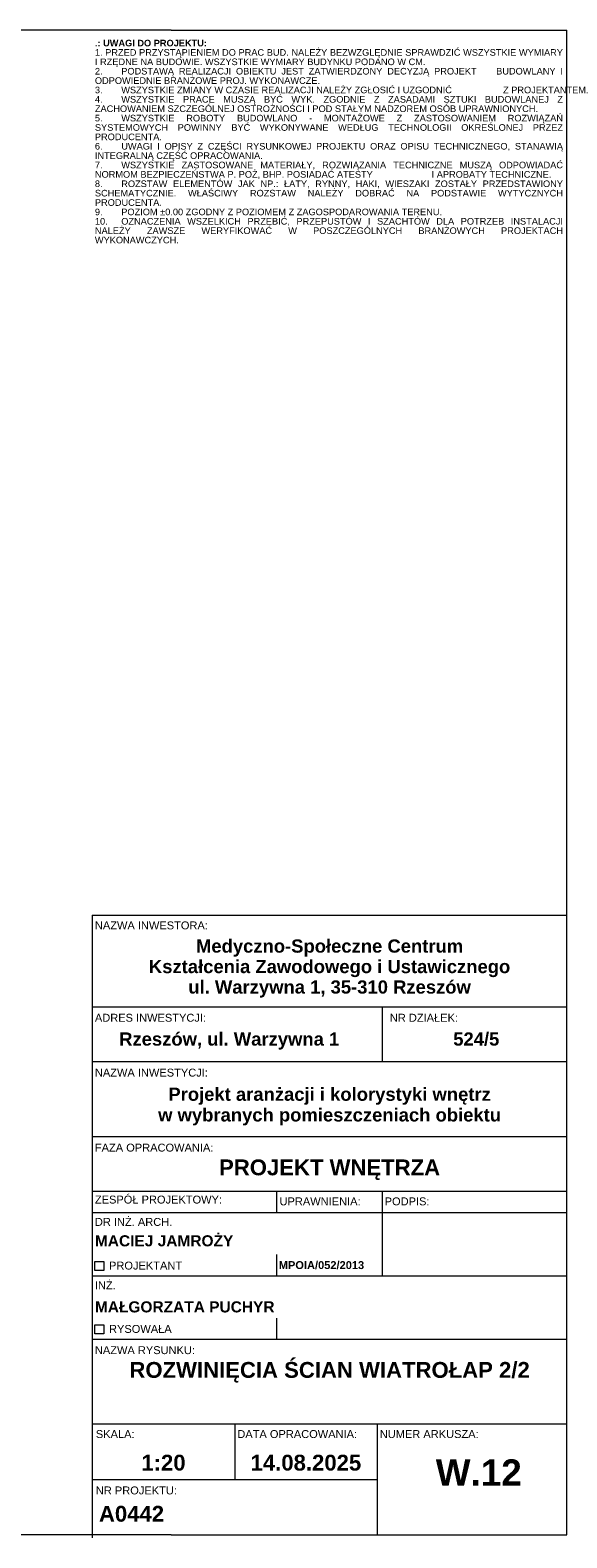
# Model space of a CAD drawing. Extents: x 180 to 5640, y 54 to 2910.
# Tile 9 of 9: x 4623 to 5640, y 54 to 2910. Entities that reach past the tile are written whole.
import ezdxf

# ---------------------------------------------------------------- set-up
doc = ezdxf.new("R2010")
doc.units = 0
doc.header["$MEASUREMENT"] = 0
doc.layers.add('810-G Ogólne', color=7, linetype='Continuous')
doc.styles.add('STYL_AUTOMATYCZNY_1', font='arial.ttf')
doc.styles.add('STYL_AUTOMATYCZNY_3', font='arial.ttf')
doc.styles.add('STYL_AUTOMATYCZNY_4', font='arial.ttf')

msp = doc.modelspace()

# ---------------------------------------------------------------- linework, layer by layer
at = {"layer": '810-G Ogólne', "color": 7, "linetype": 'Continuous', "lineweight": 13, "ltscale": 0.1}
for p, q in [((4890, 2910), (180, 2910)), ((4890, 2910), (5640, 2910)), ((5640, 60), (5640, 2910)), ((4740.3, 1233.4), (4740.3, 270)), ((4740.3, 1233.4), (5640, 1233.4)), ((4740.3, 1060.3), (5640, 1060.3)), ((5290.3, 956.4), (5290.3, 1060.3)), ((4740.3, 956.4), (5640, 956.4)), ((4740.3, 814.3), (5640, 814.3)), ((4740.3, 710.7), (5640, 710.7)), ((5090.3, 670.7), (5090.3, 710.7)), ((5290.3, 670.7), (5290.3, 710.7)), ((4740.3, 670.7), (5640, 670.7)), ((5290.3, 550.7), (5290.3, 670.7)), ((5090.3, 550.7), (5090.3, 590.7)), ((4740.3, 550.7), (5640, 550.7)), ((5090.3, 430.7), (5090.3, 470.7)), ((4740.3, 430.7), (5640, 430.7)), ((4740.3, 270), (5640, 270)), ((4740.3, 270), (4740.3, 60)), ((5010.3, 270), (5010.3, 165)), ((5280.3, 270), (5280.3, 60)), ((4740.3, 165), (5280.3, 165)), ((4640, 60), (180, 60)), ((4890, 60), (4640, 60)), ((4740.3, 60), (4740.3, 54.3)), ((4890, 60), (5640, 60))]:
    msp.add_line(p, q, dxfattribs=at)
at = {"layer": '810-G Ogólne', "color": 7, "linetype": 'Continuous', "lineweight": 13, "ltscale": 0.1, "flags": 128}
for points in [[(4745.3, 577.7), (4762.2, 577.7), (4762.2, 560.7), (4745.3, 560.7)], [(4745.3, 457.7), (4762.2, 457.7), (4762.2, 440.7), (4745.3, 440.7)]]:
    msp.add_lwpolyline(points, close=True, dxfattribs=at)

# ---------------------------------------------------------------- texts
at = {"layer": '810-G Ogólne', "color": 7, "linetype": 'Continuous', "lineweight": 13, "insert": (4745.3, 2891.8), "char_height": 12.5, "width": 884.674, "attachment_point": 1, "line_spacing_factor": 0.852691, "style": 'STYL_AUTOMATYCZNY_1'}
msp.add_mtext('\\A1;{\\pqj;\\fArial|b1|i0|c238|p0;\\W1.000000;.: UWAGI DO PROJEKTU:\\P\\pqj;\\fArial|b0|i0|c238|p0;\\W1.000000;1. PRZED PRZYSTĄPIENIEM DO PRAC BUD. NALEŻY BEZWZGLĘDNIE SPRAWDZIĆ WSZYSTKIE WYMIARY I RZĘDNE NA BUDOWIE. WSZYSTKIE WYMIARY BUDYNKU PODANO W CM.\\P\\pqj;\\fArial|b0|i0|c238|p0;\\W1.000000;2. ^IPODSTAWĄ REALIZACJI OBIEKTU JEST ZATWIERDZONY DECYZJĄ PROJEKT    BUDOWLANY I ODPOWIEDNIE BRANŻOWE PROJ. WYKONAWCZE.\\P\\pqj;\\fArial|b0|i0|c238|p0;\\W1.000000;3.^IWSZYSTKIE ZMIANY W CZASIE REALIZACJI NALEŻY ZGŁOSIĆ I UZGODNIĆ                    Z PROJEKTANTEM.\\P\\pqj;\\fArial|b0|i0|c238|p0;\\W1.000000;4. ^IWSZYSTKIE PRACE MUSZĄ BYĆ WYK. ZGODNIE Z ZASADAMI SZTUKI BUDOWLANEJ Z ZACHOWANIEM SZCZEGÓLNEJ OSTROŻNOŚCI I POD STAŁYM NADZOREM OSÓB UPRAWNIONYCH.\\P\\pqj;\\fArial|b0|i0|c238|p0;\\W1.000000;5. ^IWSZYSTKIE ROBOTY BUDOWLANO - MONTAŻOWE Z ZASTOSOWANIEM ROZWIĄZAŃ SYSTEMOWYCH POWINNY BYĆ WYKONYWANE WEDŁUG TECHNOLOGII OKREŚLONEJ PRZEZ PRODUCENTA.\\P\\pqj;\\fArial|b0|i0|c238|p0;\\W1.000000;6. ^IUWAGI I OPISY Z CZĘŚCI RYSUNKOWEJ PROJEKTU ORAZ OPISU TECHNICZNEGO, STANAWIĄ INTEGRALNĄ CZĘŚĆ OPRACOWANIA.\\P\\pqj;\\fArial|b0|i0|c238|p0;\\W1.000000;7.^IWSZYSTKIE ZASTOSOWANE MATERIAŁY, ROZWIĄZANIA TECHNICZNE MUSZĄ ODPOWIADAĆ NORMOM BEZPIECZEŃSTWA P. POŻ, BHP. POSIADAĆ ATESTY                       I APROBATY TECHNICZNE.\\P\\pqj;\\fArial|b0|i0|c238|p0;\\W1.000000;8.^IROZSTAW ELEMENTÓW JAK NP.: ŁATY, RYNNY, HAKI, WIESZAKI ZOSTAŁY PRZEDSTAWIONY SCHEMATYCZNIE. WŁAŚCIWY ROZSTAW NALEŻY DOBRAĆ NA PODSTAWIE WYTYCZNYCH PRODUCENTA.\\P\\pqj;\\fArial|b0|i0|c238|p0;\\W1.000000;9. ^IPOZIOM ±0.00 ZGODNY Z POZIOMEM Z ZAGOSPODAROWANIA TERENU.\\P\\pqj;\\fArial|b0|i0|c238|p0;\\W1.000000;10.^IOZNACZENIA WSZELKICH PRZEBIĆ, PRZEPUSTÓW I SZACHTÓW DLA POTRZEB INSTALACJI NALEŻY ZAWSZE WERYFIKOWAĆ W POSZCZEGÓLNYCH BRANŻOWYCH PROJEKTACH WYKONAWCZYCH.}', dxfattribs=at)
at = {"layer": '810-G Ogólne', "color": 7, "linetype": 'Continuous', "lineweight": 13}
for s, insert, char_height, attachment_point, style in [('\\A1;{\\pql;\\fArial|b0|i0|c238|p0;\\W1.000000;NAZWA\\fArial|b0|i0|c238|p0;\\W1.000000; INWESTORA\\fArial|b0|i0|c238|p0;\\W1.000000;:}', (4745.3, 1221.8), 15, 1, 'STYL_AUTOMATYCZNY_3'), ('\\A1;{\\pql;\\fArial|b0|i0|c238|p0;\\W1.000000;ADRES INWESTYCJI:}', (4745.3, 1046.9), 15, 1, 'STYL_AUTOMATYCZNY_3'), ('\\A1;{\\pql;\\fArial|b0|i0|c238|p0;\\W1.000000;NR DZIAŁEK:}', (5304.4, 1046.9), 15, 1, 'STYL_AUTOMATYCZNY_3'), ('\\A1;{\\pqc;\\fArial|b1|i0|c238|p0;\\W1.000000;Rzeszów, ul. Warzywna 1}', (4999.9, 1011.6), 25, 2, 'STYL_AUTOMATYCZNY_4'), ('\\A1;{\\pqc;\\fArial|b1|i0|c238|p0;\\W1.000000;524/5}', (5468.3, 1011.6), 25, 2, 'STYL_AUTOMATYCZNY_4'), ('\\A1;{\\pql;\\fArial|b0|i0|c238|p0;\\W1.000000;NAZWA INWESTYCJI:}', (4745.3, 943), 15, 1, 'STYL_AUTOMATYCZNY_3'), ('\\A1;{\\pql;\\fArial|b0|i0|c238|p0;\\W1.000000;FAZA OPRACOWANIA\\fArial|b0|i0|c238|p0;\\W1.000000;:}', (4745.3, 800.9), 15, 1, 'STYL_AUTOMATYCZNY_3'), ('\\A1;{\\pqc;\\fArial|b1|i0|c238|p0;\\W1.000000;PROJEKT WNĘTRZ\\fArial|b1|i0|c238|p0;\\W1.000000;A}', (5190.2, 771), 30, 2, 'STYL_AUTOMATYCZNY_4'), ('\\A1;{\\pql;\\fArial|b0|i0|c238|p0;\\W1.000000;ZESPÓŁ PROJEKTOWY:}', (4745.3, 702.5), 15, 1, 'STYL_AUTOMATYCZNY_3'), ('\\A1;{\\pql;\\fArial|b0|i0|c238|p0;\\W1.000000;UPRAWNIENIA:}', (5095.3, 699.1), 15, 1, 'STYL_AUTOMATYCZNY_3'), ('\\A1;{\\pqc;\\fArial|b0|i0|c238|p0;\\W1.000000;PODPIS:}', (5337.1, 699.1), 15, 2, 'STYL_AUTOMATYCZNY_3'), ('\\A1;{\\pql;\\fArial|b0|i0|c238|p0;\\W1.000000;DR\\fArial|b0|i0|c238|p0;\\W1.000000; INŻ. ARCH.}', (4745.3, 660.2), 15, 1, 'STYL_AUTOMATYCZNY_3'), ('\\A1;{\\pql;\\fArial|b1|i0|c238|p0;\\W1.000000;MACIEJ JAMROŻY}', (4745.3, 627.4), 21, 1, 'STYL_AUTOMATYCZNY_4'), ('\\A1;{\\pql;\\fArial|b0|i0|c238|p0;\\W1.000000;PROJEKTANT}', (4772.1, 577.5), 15, 1, 'STYL_AUTOMATYCZNY_3'), ('\\A1;{\\pqc;\\fArial|b1|i0|c238|p0;\\W1.000000;MPOIA/052/2013}', (5174.8, 578.4), 15, 2, 'STYL_AUTOMATYCZNY_4'), ('\\A1;{\\pql;\\fArial|b0|i0|c238|p0;\\W1.000000;INŻ.}', (4745.3, 540.2), 15, 1, 'STYL_AUTOMATYCZNY_3'), ('\\A1;{\\pql;\\fArial|b1|i0|c238|p0;\\W1.000000;MAŁGORZATA PUCHYR}', (4745.3, 502.3), 21, 1, 'STYL_AUTOMATYCZNY_4'), ('\\A1;{\\pql;\\fArial|b0|i0|c238|p0;\\W1.000000;RYSOWAŁ\\fArial|b0|i0|c238|p0;\\W1.000000;A}', (4772.1, 457.5), 15, 1, 'STYL_AUTOMATYCZNY_3'), ('\\A1;{\\pql;\\fArial|b0|i0|c238|p0;\\W1.000000;NAZWA\\fArial|b0|i0|c238|p0;\\W1.000000; RYSUNKU:}', (4745.3, 417.3), 15, 1, 'STYL_AUTOMATYCZNY_3'), ('\\A1;{\\pqc;\\fArial|b1|i0|c238|p0;\\W1.000000;ROZWINIĘCIA ŚCIAN WIATROŁAP 2/2}', (5190.2, 387.4), 30, 2, 'STYL_AUTOMATYCZNY_4'), ('\\A1;{\\pql;\\fArial|b0|i0|c238|p0;\\W1.000000;SKALA:}', (4747.1, 258.4), 15, 1, 'STYL_AUTOMATYCZNY_3'), ('\\A1;{\\pql;\\fArial|b0|i0|c238|p0;\\W1.000000;DATA\\fArial|b0|i0|c238|p0;\\W1.000000; OPRACOWANIA\\fArial|b0|i0|c238|p0;\\W1.000000;:}', (5015.3, 258.4), 15, 1, 'STYL_AUTOMATYCZNY_3'), ('\\A1;{\\pql;\\fArial|b0|i0|c238|p0;\\W1.000000;NUMER ARKUSZA:}', (5285.3, 258.4), 15, 1, 'STYL_AUTOMATYCZNY_3'), ('\\A1;{\\pqc;\\fArial|b1|i0|c238|p0;\\W1.000000;1:20}', (4875.3, 211.7), 30, 2, 'STYL_AUTOMATYCZNY_4'), ('\\A1;{\\pqc;\\fArial|b1|i0|c238|p0;\\W1.000000;14.08.2025}', (5145.3, 211.7), 30, 2, 'STYL_AUTOMATYCZNY_4'), ('\\A1;{\\pqc;\\fArial|b1|i0|c238|p0;\\W1.000000;W.12}', (5473, 202.9), 50, 2, 'STYL_AUTOMATYCZNY_4'), ('\\A1;{\\pql;\\fArial|b0|i0|c238|p0;\\W1.000000;NR PROJEKTU\\fArial|b0|i0|c238|p0;\\W1.000000;:}', (4747.1, 151.6), 15, 1, 'STYL_AUTOMATYCZNY_3'), ('\\A1;{\\pqc;\\fArial|b1|i0|c238|p0;\\W1.000000;A0442}', (4814.7, 114.9), 30, 2, 'STYL_AUTOMATYCZNY_4')]:
    msp.add_mtext(s, dxfattribs=dict(at, insert=insert, char_height=char_height, attachment_point=attachment_point, style=style))
at = {"layer": '810-G Ogólne', "color": 7, "linetype": 'Continuous', "lineweight": 13, "char_height": 25, "attachment_point": 2, "style": 'STYL_AUTOMATYCZNY_4'}
for s, insert, line_spacing_factor in [('\\A1;{\\pqc;\\fArial|b1|i0|c238|p0;\\W1.000000;Medyczno-Sp\\fArial|b1|i0|c238|p0;\\W1.000000;o\\fArial|b1|i0|c238|p0;\\W1.000000;łeczne Centrum \\P\\pqc;\\fArial|b1|i0|c238|p0;\\W1.000000;Kształcenia Zawodowego i Ustawicznego\\P\\pqc;\\fArial|b1|i0|c238|p0;\\W1.000000;ul. Warzywna 1, 35-310 Rzeszów}', (5190.2, 1187.7), 0.930743), ('\\A1;{\\pqc;\\fArial|b1|i0|c238|p0;\\W1.000000;Projekt aranżacji i kolorystyki wnętrz\\P\\pqc;\\fArial|b1|i0|c238|p0;\\W1.000000;w wybranych pomieszczeniach obiektu}', (5190.2, 907.1), 0.939821)]:
    msp.add_mtext(s, dxfattribs=dict(at, insert=insert, line_spacing_factor=line_spacing_factor))

doc.saveas('drawing.dxf')
